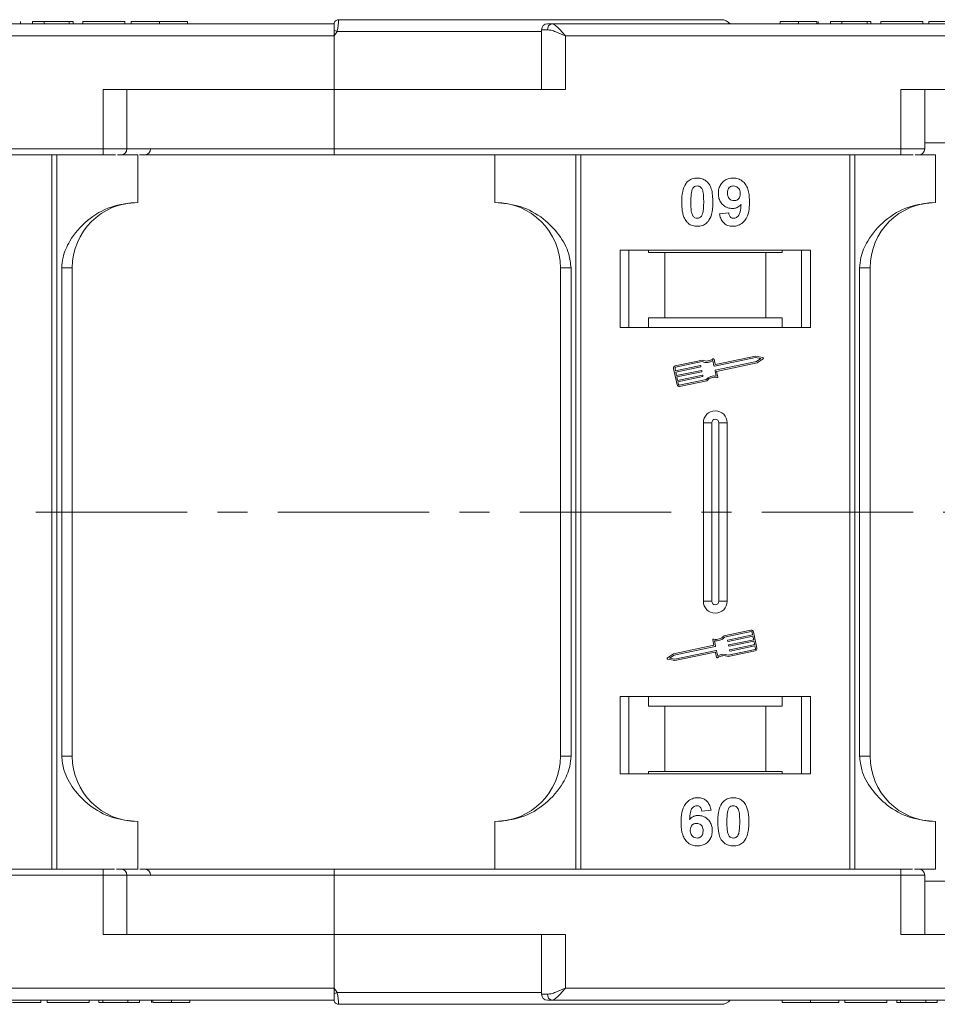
# Model space of a CAD drawing. Header units: millimetres. Extents: x 1675 to 3137, y 343 to 1376.
# Tile 29 of 84: x 2777 to 2854, y 606 to 688. Entities that reach past the tile are written whole.
import ezdxf

# ---------------------------------------------------------------- set-up
doc = ezdxf.new("R2010")
doc.units = ezdxf.units.MM
doc.linetypes.add('CENTERX2', pattern=[20.32, 12.7, -2.54, 2.54, -2.54])

msp = doc.modelspace()

# ---------------------------------------------------------------- linework, layer by layer
at = {"color": 7, "linetype": 'Continuous', "lineweight": 15}
for p, q in [((2776.647, 687.936), (2776.647, 688.136)), ((2777.673, 687.936), (2777.673, 688.136)), ((2777.673, 688.136), (2778.634, 688.136)), ((2778.634, 688.136), (2778.634, 687.936)), ((2778.634, 688.136), (2780.75, 688.136)), ((2780.75, 688.136), (2780.75, 687.936)), ((2780.75, 688.136), (2781.07, 688.136)), ((2781.07, 688.136), (2781.07, 687.936)), ((2781.903, 687.936), (2781.903, 688.136)), ((2781.903, 688.136), (2785.429, 688.136)), ((2785.429, 688.136), (2785.429, 687.936)), ((2785.942, 688.136), (2785.942, 687.936)), ((2788.321, 687.936), (2788.321, 688.136)), ((2790.686, 687.936), (2790.686, 688.136)), ((2803.356, 688.286), (2803.356, 688.286)), ((2840.442, 688.136), (2840.442, 687.936)), ((2841.986, 687.936), (2841.986, 688.136)), ((2843.538, 687.936), (2843.538, 688.136)), ((2843.647, 687.936), (2843.647, 688.136)), ((2844.673, 687.936), (2844.673, 688.136)), ((2844.673, 688.136), (2845.634, 688.136)), ((2845.634, 688.136), (2845.634, 687.936)), ((2845.634, 688.136), (2847.75, 688.136)), ((2847.75, 688.136), (2847.75, 687.936)), ((2847.75, 688.136), (2848.07, 688.136)), ((2848.07, 688.136), (2848.07, 687.936)), ((2848.903, 688.136), (2852.429, 688.136)), ((2848.903, 687.936), (2848.903, 688.136)), ((2852.429, 688.136), (2852.429, 687.936)), ((2852.942, 688.136), (2852.942, 687.936)), ((2803.006, 687.936), (2754.3, 687.936)), ((2803.006, 687.934), (2803.006, 687.936)), ((2803.24, 687.286), (2803.006, 686.936)), ((2820.418, 687.286), (2803.24, 687.286)), ((2820.418, 687.436), (2820.418, 682.436)), ((2820.927, 687.436), (2820.418, 687.436)), ((2870.006, 687.936), (2821.3, 687.936)), ((2755.418, 686.936), (2803.006, 686.936)), ((2803.006, 686.936), (2803.006, 682.436)), ((2822.418, 686.936), (2870.006, 686.936)), ((2822.418, 682.436), (2822.418, 686.936)), ((2783.594, 682.436), (2783.594, 677.436)), ((2803.006, 682.436), (2783.594, 682.436)), ((2785.594, 677.436), (2785.594, 682.436)), ((2803.006, 677.436), (2803.006, 682.436)), ((2803.006, 682.436), (2822.418, 682.436)), ((2850.594, 682.436), (2850.594, 677.436)), ((2870.006, 682.436), (2850.594, 682.436)), ((2852.594, 677.436), (2852.594, 682.436)), ((2783.594, 677.436), (2736.006, 677.436)), ((2783.594, 677.436), (2783.594, 676.936)), ((2785.594, 677.436), (2783.594, 677.436)), ((2803.006, 677.436), (2785.594, 677.436)), ((2850.594, 677.436), (2803.006, 677.436)), ((2803.006, 677.436), (2803.006, 676.936)), ((2850.594, 677.436), (2850.594, 676.936)), ((2852.594, 677.436), (2850.594, 677.436)), ((2870.006, 677.936), (2852.594, 677.936)), ((2736.006, 676.936), (2783.594, 676.936)), ((2779.294, 676.936), (2779.294, 616.936)), ((2779.713, 616.936), (2779.713, 676.936)), ((2784.801, 676.936), (2786.506, 676.936)), ((2786.506, 672.936), (2786.506, 676.936)), ((2803.006, 676.936), (2850.594, 676.936)), ((2816.506, 676.936), (2816.506, 672.936)), ((2823.299, 676.936), (2823.299, 616.936)), ((2823.718, 616.936), (2823.718, 676.936)), ((2846.294, 676.936), (2846.294, 616.936)), ((2846.713, 616.936), (2846.713, 676.936)), ((2851.801, 676.936), (2853.506, 676.936)), ((2853.506, 672.936), (2853.506, 676.936)), ((2835.365, 671.98), (2836.134, 672.065)), ((2843.006, 668.936), (2827.006, 668.936)), ((2827.006, 668.936), (2827.006, 662.436)), ((2827.756, 662.436), (2827.756, 668.936)), ((2829.392, 668.736), (2829.392, 668.936)), ((2829.392, 668.736), (2830.756, 668.736)), ((2830.756, 668.736), (2830.756, 663.236)), ((2839.256, 668.736), (2830.756, 668.736)), ((2839.256, 663.236), (2839.256, 668.736)), ((2839.256, 668.736), (2840.62, 668.736)), ((2840.62, 668.936), (2840.62, 668.736)), ((2842.256, 668.936), (2842.256, 662.436)), ((2843.006, 662.436), (2843.006, 668.936)), ((2780.121, 667.436), (2780.121, 626.436)), ((2781.006, 667.436), (2780.121, 667.436)), ((2781.006, 626.436), (2781.006, 667.436)), ((2822.006, 667.436), (2822.891, 667.436)), ((2822.006, 667.436), (2822.006, 626.436)), ((2822.891, 626.436), (2822.891, 667.436)), ((2847.121, 667.436), (2847.121, 626.436)), ((2848.006, 667.436), (2847.121, 667.436)), ((2848.006, 626.436), (2848.006, 667.436)), ((2827.006, 662.436), (2843.006, 662.436)), ((2830.756, 663.236), (2829.392, 663.236)), ((2829.392, 663.236), (2829.392, 662.436)), ((2839.256, 663.236), (2830.756, 663.236)), ((2840.62, 663.236), (2839.256, 663.236)), ((2840.62, 662.436), (2840.62, 663.236)), ((2838.394, 660.033), (2835.024, 659.321)), ((2838.995, 659.916), (2838.394, 660.033)), ((2833.924, 659.689), (2831.645, 659.208)), ((2833.912, 659.567), (2831.67, 659.093)), ((2831.673, 658.794), (2833.756, 659.234)), ((2833.79, 659.211), (2833.802, 659.153)), ((2834.898, 659.205), (2834.805, 659.649)), ((2834.989, 659.344), (2834.901, 659.76)), ((2838.395, 659.914), (2834.933, 659.182)), ((2835.006, 658.838), (2838.467, 659.569)), ((2835.116, 658.741), (2838.515, 659.459)), ((2838.837, 659.827), (2838.395, 659.914)), ((2838.467, 659.569), (2838.837, 659.827)), ((2838.515, 659.459), (2839.017, 659.81)), ((2831.51, 658.999), (2831.801, 657.62)), ((2831.624, 659.023), (2831.673, 658.794)), ((2833.78, 659.119), (2831.697, 658.679)), ((2831.697, 658.679), (2831.758, 658.391)), ((2831.758, 658.391), (2833.841, 658.831)), ((2833.865, 658.716), (2831.782, 658.276)), ((2831.843, 657.989), (2833.925, 658.429)), ((2833.95, 658.314), (2831.867, 657.874)), ((2833.875, 658.809), (2833.887, 658.751)), ((2833.96, 658.407), (2833.972, 658.349)), ((2835.077, 658.359), (2834.983, 658.803)), ((2835.21, 658.296), (2835.116, 658.741)), ((2831.782, 658.276), (2831.843, 657.989)), ((2831.867, 657.874), (2831.916, 657.645)), ((2831.985, 657.599), (2834.228, 658.073)), ((2832.01, 657.484), (2834.288, 657.966)), ((2834.006, 654.436), (2834.006, 639.436)), ((2834.006, 654.436), (2834.721, 654.436)), ((2834.721, 654.436), (2834.721, 639.436)), ((2835.291, 639.436), (2835.291, 654.436)), ((2836.006, 654.436), (2835.291, 654.436)), ((2836.006, 639.436), (2836.006, 654.436)), ((2834.721, 639.436), (2834.006, 639.436)), ((2836.006, 639.436), (2835.291, 639.436)), ((2838.002, 637.003), (2835.724, 636.522)), ((2838.027, 636.888), (2835.784, 636.414)), ((2838.145, 636.613), (2838.096, 636.843)), ((2838.503, 635.488), (2838.211, 636.867)), ((2834.802, 636.191), (2834.896, 635.746)), ((2834.935, 636.129), (2835.029, 635.685)), ((2836.052, 636.081), (2836.04, 636.138)), ((2836.062, 636.173), (2838.145, 636.613)), ((2838.169, 636.498), (2836.087, 636.058)), ((2836.147, 635.771), (2838.23, 636.211)), ((2838.254, 636.096), (2836.172, 635.656)), ((2838.23, 636.211), (2838.169, 636.498)), ((2838.315, 635.809), (2838.254, 636.096)), ((2834.896, 635.746), (2831.497, 635.028)), ((2835.006, 635.65), (2831.545, 634.918)), ((2831.618, 634.574), (2835.079, 635.305)), ((2831.618, 634.454), (2834.988, 635.166)), ((2835.023, 635.143), (2835.111, 634.727)), ((2835.114, 635.282), (2835.207, 634.838)), ((2836.088, 634.798), (2838.367, 635.279)), ((2836.1, 634.92), (2838.342, 635.394)), ((2836.137, 635.679), (2836.125, 635.736)), ((2836.222, 635.276), (2836.21, 635.334)), ((2836.232, 635.369), (2838.315, 635.809)), ((2838.339, 635.694), (2836.257, 635.254)), ((2838.388, 635.464), (2838.339, 635.694)), ((2831.497, 635.028), (2830.995, 634.677)), ((2831.017, 634.572), (2831.618, 634.454)), ((2831.545, 634.918), (2831.175, 634.66)), ((2831.175, 634.66), (2831.618, 634.574)), ((2843.006, 631.436), (2827.006, 631.436)), ((2827.006, 631.436), (2827.006, 624.936)), ((2827.756, 624.936), (2827.756, 631.436)), ((2829.392, 631.436), (2829.392, 630.636)), ((2840.62, 630.636), (2840.62, 631.436)), ((2842.256, 631.436), (2842.256, 624.936)), ((2843.006, 624.936), (2843.006, 631.436)), ((2829.392, 630.636), (2830.756, 630.636)), ((2830.756, 630.636), (2830.756, 625.136)), ((2830.756, 630.636), (2839.256, 630.636)), ((2839.256, 625.136), (2839.256, 630.636)), ((2839.256, 630.636), (2840.62, 630.636)), ((2780.121, 626.436), (2781.006, 626.436)), ((2822.006, 626.436), (2822.891, 626.436)), ((2847.121, 626.436), (2848.006, 626.436)), ((2827.006, 624.936), (2843.006, 624.936)), ((2830.756, 625.136), (2829.392, 625.136)), ((2829.392, 624.936), (2829.392, 625.136)), ((2830.756, 625.136), (2839.256, 625.136)), ((2840.62, 625.136), (2839.256, 625.136)), ((2840.62, 625.136), (2840.62, 624.936)), ((2834.647, 621.892), (2833.878, 621.808)), ((2786.506, 620.936), (2786.506, 616.936)), ((2816.506, 616.936), (2816.506, 620.936)), ((2853.506, 620.936), (2853.506, 616.936)), ((2783.594, 616.936), (2736.006, 616.936)), ((2736.006, 616.436), (2783.594, 616.436)), ((2783.594, 616.436), (2783.594, 616.936)), ((2783.594, 616.436), (2783.594, 611.436)), ((2783.594, 616.436), (2785.594, 616.436)), ((2784.732, 616.936), (2786.506, 616.936)), ((2785.594, 611.436), (2785.594, 616.436)), ((2785.594, 616.436), (2803.006, 616.436)), ((2803.006, 616.436), (2803.006, 616.936)), ((2850.594, 616.936), (2803.006, 616.936)), ((2803.006, 611.436), (2803.006, 616.436)), ((2803.006, 616.436), (2850.594, 616.436)), ((2850.594, 616.436), (2850.594, 616.936)), ((2850.594, 616.436), (2850.594, 611.436)), ((2850.594, 616.436), (2852.594, 616.436)), ((2851.732, 616.936), (2853.506, 616.936)), ((2852.594, 611.436), (2852.594, 616.436)), ((2852.594, 615.936), (2870.006, 615.936)), ((2783.594, 611.436), (2803.006, 611.436)), ((2803.006, 611.436), (2803.006, 606.936)), ((2822.418, 611.436), (2803.006, 611.436)), ((2820.418, 611.436), (2820.418, 606.436)), ((2822.418, 606.936), (2822.418, 611.436)), ((2850.594, 611.436), (2870.006, 611.436)), ((2803.006, 606.936), (2755.418, 606.936)), ((2803.006, 606.936), (2803.24, 606.586)), ((2803.24, 606.586), (2820.418, 606.586)), ((2820.418, 606.436), (2820.927, 606.436)), ((2870.006, 606.936), (2822.418, 606.936)), ((2754.3, 605.936), (2803.006, 605.936)), ((2778.378, 605.936), (2778.378, 605.736)), ((2778.891, 605.736), (2778.891, 605.936)), ((2778.891, 605.736), (2782.416, 605.736)), ((2782.416, 605.936), (2782.416, 605.736)), ((2783.25, 605.936), (2783.25, 605.736)), ((2783.25, 605.736), (2783.57, 605.736)), ((2783.57, 605.936), (2783.57, 605.736)), ((2783.57, 605.736), (2785.686, 605.736)), ((2785.686, 605.736), (2785.686, 605.936)), ((2785.686, 605.736), (2786.647, 605.736)), ((2786.647, 605.936), (2786.647, 605.736)), ((2787.673, 605.936), (2787.673, 605.736)), ((2787.782, 605.936), (2787.782, 605.736)), ((2789.333, 605.936), (2789.333, 605.736)), ((2790.878, 605.936), (2790.878, 605.736)), ((2803.356, 605.586), (2803.356, 605.586)), ((2821.3, 605.936), (2870.006, 605.936)), ((2840.634, 605.936), (2840.634, 605.736)), ((2842.999, 605.736), (2842.999, 605.936)), ((2845.378, 605.936), (2845.378, 605.736)), ((2845.891, 605.736), (2845.891, 605.936)), ((2845.891, 605.736), (2849.416, 605.736)), ((2849.416, 605.936), (2849.416, 605.736)), ((2850.25, 605.936), (2850.25, 605.736)), ((2850.25, 605.736), (2850.57, 605.736)), ((2850.57, 605.936), (2850.57, 605.736)), ((2850.57, 605.736), (2852.686, 605.736)), ((2852.686, 605.736), (2852.686, 605.936)), ((2852.686, 605.736), (2853.647, 605.736)), ((2853.647, 605.936), (2853.647, 605.736))]:
    msp.add_line(p, q, dxfattribs=at)
at = {"color": 1, "linetype": 'CENTERX2', "lineweight": 13}
msp.add_line((2973.536, 646.936), (2135.453, 646.936), dxfattribs=at)
at = {"color": 7, "linetype": 'Continuous', "lineweight": 15}
for centre, radius, start, end in [((2803.356, 687.936), 0.35, 89.99809, 179.99959), ((2835.506, 687.286), 1, 41.2946, 90), ((2767.462, 620.359), 75.89, 61.87179, 62.07191), ((2820.918, 687.436), 0.5, 90, 180), ((2821.374, 687.492), 0.451, 99.5202, 187.08135), ((2785.094, 677.436), 0.5, 270, 0), ((2787.078, 677.436), 0.5, 270, 0), ((2852.094, 677.436), 0.5, 270, 0), ((2786.506, 667.436), 5.5, 90, 180), ((2816.506, 667.436), 5.5, 0, 90), ((2853.506, 667.436), 5.5, 90, 180), ((2831.682, 659.036), 0.176, 101.9297, 191.9297), ((2833.762, 659.205), 0.0294, 11.9297, 101.9297), ((2833.774, 659.147), 0.0294, 281.9297, 11.9297), ((2834.277, 660.487), 0.99, 248.37041, 302.16635), ((2834.277, 660.487), 0.873, 246.11204, 307.44471), ((2834.844, 659.748), 0.0587, 11.9297, 127.44471), ((2834.927, 659.211), 0.0294, 191.9297, 281.9297), ((2835.018, 659.35), 0.0294, 191.9297, 281.9297), ((2838.984, 659.858), 0.0587, 304.95116, 78.90824), ((2831.682, 659.036), 0.0587, 101.9297, 191.9297), ((2833.847, 658.803), 0.0294, 11.9297, 101.9297), ((2833.859, 658.745), 0.0294, 281.9297, 11.9297), ((2833.932, 658.4), 0.0294, 11.9297, 101.9297), ((2833.944, 658.343), 0.0294, 281.9297, 11.9297), ((2834.934, 657.379), 0.99, 81.69305, 135.48899), ((2835.012, 658.809), 0.0294, 101.9297, 191.9297), ((2835.153, 658.284), 0.0587, 256.41469, 11.9297), ((2831.973, 657.657), 0.176, 191.9297, 281.9297), ((2831.973, 657.657), 0.0587, 191.9297, 281.9297), ((2834.934, 657.379), 0.873, 76.41469, 137.74736), ((2835.006, 654.436), 1, 0, 180), ((2835.006, 654.436), 0.285, 0, 180), ((2835.006, 639.436), 1, 180, 0), ((2835.006, 639.436), 0.285, 180, 0), ((2838.039, 636.831), 0.176, 11.9297, 101.9297), ((2838.039, 636.831), 0.0587, 11.9297, 101.9297), ((2834.859, 636.203), 0.0587, 76.41469, 191.9297), ((2835.078, 637.108), 0.873, 256.41469, 317.74736), ((2835.078, 637.108), 0.99, 261.69305, 315.48899), ((2836.068, 636.144), 0.0294, 101.9297, 191.9297), ((2836.081, 636.087), 0.0294, 191.9297, 281.9297), ((2834.994, 635.137), 0.0294, 11.9297, 101.9297), ((2835, 635.678), 0.0294, 281.9297, 11.9297), ((2835.085, 635.276), 0.0294, 11.9297, 101.9297), ((2836.153, 635.742), 0.0294, 101.9297, 191.9297), ((2836.165, 635.685), 0.0294, 191.9297, 281.9297), ((2836.238, 635.34), 0.0294, 101.9297, 191.9297), ((2836.25, 635.282), 0.0294, 191.9297, 281.9297), ((2838.33, 635.452), 0.0587, 281.9297, 11.9297), ((2838.33, 635.452), 0.176, 281.9297, 11.9297), ((2831.029, 634.629), 0.0587, 124.95116, 258.90824), ((2835.168, 634.74), 0.0587, 191.9297, 307.44471), ((2835.735, 634), 0.873, 66.11204, 127.44471), ((2835.735, 634), 0.99, 68.37041, 122.16635), ((2786.506, 626.436), 5.5, 180, 270), ((2816.506, 626.436), 5.5, 270, 0), ((2853.506, 626.436), 5.5, 180, 270), ((2785.094, 616.436), 0.5, 0, 90), ((2787.078, 616.436), 0.5, 0, 90), ((2852.094, 616.436), 0.5, 0, 90), ((2767.462, 673.513), 75.89, 297.92809, 298.12821), ((2820.918, 606.436), 0.5, 180, 270), ((2821.374, 606.381), 0.451, 172.91869, 260.47981), ((2803.356, 605.936), 0.35, 180.00041, 270.00191), ((2835.506, 606.586), 1, 270, 319.04573)]:
    msp.add_arc(centre, radius, start, end, dxfattribs=at)
for points, knots in [([(2788.321, 688.136), (2788.187, 688.136), (2787.784, 688.136), (2787.123, 688.136), (2786.502, 688.136), (2786.077, 688.136), (2785.951, 688.136), (2785.944, 688.136), (2785.942, 688.136)], [0, 0, 0, 0, 0.102171, 0.30922, 0.51365, 0.692275, 0.932413, 1, 1, 1, 1]), ([(2790.686, 688.136), (2790.682, 688.136), (2790.672, 688.136), (2790.53, 688.136), (2790.138, 688.136), (2789.564, 688.136), (2788.925, 688.136), (2788.503, 688.136), (2788.321, 688.136)], [0, 0, 0, 0, 0.101888, 0.307343, 0.492963, 0.678647, 0.860791, 1, 1, 1, 1]), ([(2803.356, 688.286), (2803.356, 688.279), (2803.357, 688.266), (2803.356, 688.163), (2803.354, 688.017), (2803.343, 687.834), (2803.323, 687.651), (2803.294, 687.464), (2803.257, 687.342), (2803.24, 687.286)], [0, 0, 0, 0, 0.171846, 0.312445, 0.499101, 0.629839, 0.757504, 0.889024, 1, 1, 1, 1]), ([(2835.506, 688.286), (2835.46, 688.286), (2835.366, 688.286), (2834.596, 688.286), (2833.429, 688.286), (2831.958, 688.286), (2830.31, 688.286), (2828.371, 688.286), (2825.414, 688.286), (2821.98, 688.286), (2818.203, 688.286), (2814.967, 688.286), (2811.324, 688.286), (2807.335, 688.286), (2804.669, 688.286), (2803.356, 688.286)], [0, 0, 0, 0, 0.077726, 0.157824, 0.240135, 0.304454, 0.368763, 0.43443, 0.500087, 0.631237, 0.695556, 0.759865, 0.842185, 0.922281, 1, 1, 1, 1]), ([(2841.986, 688.136), (2841.853, 688.136), (2841.548, 688.136), (2841.097, 688.136), (2840.738, 688.136), (2840.483, 688.136), (2840.458, 688.136), (2840.442, 688.136)], [0, 0, 0, 0, 0.155292, 0.353145, 0.543243, 0.704067, 1, 1, 1, 1]), ([(2843.538, 688.136), (2843.484, 688.136), (2843.376, 688.136), (2843.072, 688.136), (2842.607, 688.136), (2842.22, 688.136), (2841.986, 688.136)], [0, 0, 0, 0, 0.20646, 0.413515, 0.645211, 1, 1, 1, 1]), ([(2855.321, 688.136), (2855.187, 688.136), (2854.784, 688.136), (2854.123, 688.136), (2853.502, 688.136), (2853.077, 688.136), (2852.951, 688.136), (2852.944, 688.136), (2852.942, 688.136)], [0, 0, 0, 0, 0.102171, 0.30922, 0.51365, 0.692275, 0.932413, 1, 1, 1, 1]), ([(2803.006, 687.411), (2803.006, 687.503), (2803.006, 687.688), (2803.006, 687.85), (2803.006, 687.881), (2803.006, 687.89)], [0, 0, 0, 0, 0.412717, 0.825452, 1, 1, 1, 1]), ([(2822.418, 686.936), (2822.148, 687.053), (2821.73, 687.233), (2821.231, 687.405), (2821.022, 687.426), (2820.927, 687.436)], [0, 0, 0, 0, 0.4984129, 0.772928, 1, 1, 1, 1]), ([(2821.3, 687.936), (2821.367, 687.92), (2821.511, 687.884), (2821.79, 687.634), (2822.1, 687.304), (2822.312, 687.059), (2822.418, 686.936)], [0, 0, 0, 0, 0.234359, 0.498216, 0.748481, 1, 1, 1, 1]), ([(2783.594, 676.936), (2783.738, 676.936), (2784.031, 676.936), (2784.393, 676.936), (2784.562, 676.936), (2784.626, 676.936)], [0, 0, 0, 0, 0.374816, 0.766497, 1, 1, 1, 1]), ([(2786.654, 676.936), (2787.042, 676.936), (2788.382, 676.936), (2791.129, 676.936), (2794.854, 676.936), (2798.941, 676.936), (2801.665, 676.936), (2803.006, 676.936)], [0, 0, 0, 0, 0.079264, 0.273929, 0.522901, 0.765093, 1, 1, 1, 1]), ([(2850.594, 676.936), (2850.738, 676.936), (2851.031, 676.936), (2851.393, 676.936), (2851.562, 676.936), (2851.626, 676.936)], [0, 0, 0, 0, 0.374816, 0.766497, 1, 1, 1, 1]), ([(2832.581, 674.581), (2832.626, 674.632), (2832.716, 674.733), (2832.885, 674.849), (2833.073, 674.932), (2833.243, 674.97), (2833.384, 674.985), (2833.457, 674.987), (2833.493, 674.988)], [0, 0, 0, 0, 0.193776, 0.3936, 0.587864, 0.788908, 0.894169, 1, 1, 1, 1]), ([(2833.493, 674.988), (2833.628, 674.977), (2833.9, 674.957), (2834.253, 674.758), (2834.524, 674.465), (2834.776, 673.865), (2834.79, 673.342), (2834.801, 672.956)], [0, 0, 0, 0, 0.147566, 0.296688, 0.431278, 0.580404, 1, 1, 1, 1]), ([(2835.262, 673.683), (2835.27, 673.818), (2835.286, 674.088), (2835.453, 674.467), (2835.733, 674.763), (2836.104, 674.958), (2836.378, 674.977), (2836.52, 674.988)], [0, 0, 0, 0, 0.197927, 0.397728, 0.597413, 0.790584, 1, 1, 1, 1]), ([(2836.52, 674.988), (2836.656, 674.977), (2836.927, 674.956), (2837.288, 674.753), (2837.579, 674.448), (2837.819, 673.913), (2837.874, 673.404), (2837.877, 673.049), (2837.878, 672.99)], [0, 0, 0, 0, 0.148288, 0.297745, 0.443713, 0.607791, 0.934708, 1, 1, 1, 1]), ([(2832.186, 672.964), (2832.188, 673.097), (2832.193, 673.4), (2832.265, 673.929), (2832.405, 674.352), (2832.564, 674.559), (2832.581, 674.581)], [0, 0, 0, 0, 0.236731, 0.537555, 0.949668, 1, 1, 1, 1]), ([(2833.04, 673.928), (2833.064, 673.998), (2833.102, 674.11), (2833.21, 674.235), (2833.334, 674.302), (2833.433, 674.318), (2833.487, 674.321), (2833.493, 674.321)], [0, 0, 0, 0, 0.3348035, 0.5425606, 0.750382, 0.9707212, 1, 1, 1, 1]), ([(2833.493, 674.321), (2833.55, 674.315), (2833.652, 674.306), (2833.784, 674.229), (2833.897, 674.081), (2833.993, 673.807), (2834.027, 673.414), (2834.03, 673.115), (2834.032, 672.964)], [0, 0, 0, 0, 0.1046136, 0.1888141, 0.2735119, 0.444127, 0.7194809, 1, 1, 1, 1]), ([(2836.032, 673.722), (2836.036, 673.809), (2836.042, 673.947), (2836.117, 674.126), (2836.226, 674.234), (2836.369, 674.308), (2836.476, 674.316), (2836.536, 674.321)], [0, 0, 0, 0, 0.2913202, 0.4655393, 0.6416315, 0.798664, 1, 1, 1, 1]), ([(2836.536, 674.321), (2836.603, 674.314), (2836.741, 674.299), (2836.915, 674.183), (2837.043, 674.025), (2837.1, 673.842), (2837.106, 673.721), (2837.109, 673.665)], [0, 0, 0, 0, 0.207955, 0.420406, 0.62732, 0.827707, 1, 1, 1, 1]), ([(2832.955, 672.964), (2832.955, 673.03), (2832.956, 673.164), (2832.962, 673.344), (2832.972, 673.505), (2832.986, 673.647), (2833.005, 673.789), (2833.029, 673.882), (2833.04, 673.928)], [0, 0, 0, 0, 0.205942, 0.411959, 0.558149, 0.704502, 0.851801, 1, 1, 1, 1]), ([(2836.444, 672.424), (2836.309, 672.436), (2836.037, 672.461), (2835.686, 672.677), (2835.418, 672.983), (2835.28, 673.337), (2835.268, 673.579), (2835.262, 673.683)], [0, 0, 0, 0, 0.2101886, 0.4217733, 0.6236035, 0.8370344, 1, 1, 1, 1]), ([(2836.574, 673.09), (2836.507, 673.096), (2836.381, 673.107), (2836.217, 673.201), (2836.106, 673.332), (2836.041, 673.513), (2836.035, 673.644), (2836.032, 673.722)], [0, 0, 0, 0, 0.213937, 0.398075, 0.583091, 0.751666, 1, 1, 1, 1]), ([(2837.109, 673.665), (2837.104, 673.586), (2837.096, 673.453), (2837.01, 673.284), (2836.89, 673.175), (2836.74, 673.101), (2836.63, 673.094), (2836.574, 673.09)], [0, 0, 0, 0, 0.267394, 0.447214, 0.627122, 0.813065, 1, 1, 1, 1]), ([(2786.506, 672.936), (2785.746, 672.86), (2784.226, 672.707), (2782.204, 671.517), (2780.872, 669.967), (2780.212, 668.523), (2780.145, 667.73), (2780.121, 667.436)], [0, 0, 0, 0, 0.249096, 0.498243, 0.745205, 0.90541, 1, 1, 1, 1]), ([(2822.891, 667.436), (2822.848, 667.827), (2822.737, 668.826), (2821.913, 670.28), (2820.543, 671.693), (2818.678, 672.729), (2817.227, 672.868), (2816.506, 672.936)], [0, 0, 0, 0, 0.1257134, 0.3212757, 0.5244662, 0.763484, 1, 1, 1, 1]), ([(2832.578, 671.347), (2832.539, 671.402), (2832.459, 671.511), (2832.351, 671.748), (2832.261, 672.056), (2832.211, 672.393), (2832.189, 672.697), (2832.187, 672.875), (2832.186, 672.964)], [0, 0, 0, 0, 0.1184406, 0.2393457, 0.4595932, 0.6849248, 0.8422399, 1, 1, 1, 1]), ([(2833.493, 671.603), (2833.425, 671.611), (2833.315, 671.624), (2833.187, 671.712), (2833.082, 671.865), (2832.99, 672.14), (2832.961, 672.529), (2832.957, 672.818), (2832.955, 672.964)], [0, 0, 0, 0, 0.12537, 0.20229, 0.279179, 0.464758, 0.730582, 1, 1, 1, 1]), ([(2834.032, 672.964), (2834.031, 672.897), (2834.03, 672.764), (2834.024, 672.583), (2834.014, 672.421), (2834, 672.279), (2833.982, 672.136), (2833.958, 672.042), (2833.946, 671.996)], [0, 0, 0, 0, 0.20527, 0.410616, 0.55715, 0.703844, 0.851471, 1, 1, 1, 1]), ([(2834.801, 672.956), (2834.799, 672.822), (2834.793, 672.519), (2834.723, 672), (2834.584, 671.58), (2834.428, 671.373), (2834.405, 671.343)], [0, 0, 0, 0, 0.237281, 0.538591, 0.932677, 1, 1, 1, 1]), ([(2837.167, 672.758), (2837.121, 672.71), (2837.027, 672.611), (2836.88, 672.522), (2836.754, 672.47), (2836.655, 672.443), (2836.551, 672.427), (2836.48, 672.425), (2836.444, 672.424)], [0, 0, 0, 0, 0.2434912, 0.4962659, 0.6182099, 0.7417038, 0.8701584, 1, 1, 1, 1]), ([(2837.878, 672.99), (2837.875, 672.857), (2837.866, 672.455), (2837.776, 671.9), (2837.497, 671.391), (2837.151, 671.089), (2836.781, 670.951), (2836.547, 670.94), (2836.463, 670.936)], [0, 0, 0, 0, 0.142337, 0.429127, 0.589943, 0.751205, 0.909895, 1, 1, 1, 1]), ([(2836.561, 671.603), (2836.615, 671.608), (2836.724, 671.619), (2836.875, 671.718), (2837.016, 671.888), (2837.126, 672.25), (2837.15, 672.551), (2837.167, 672.758)], [0, 0, 0, 0, 0.112015, 0.224355, 0.367768, 0.565827, 1, 1, 1, 1]), ([(2853.506, 672.936), (2852.746, 672.86), (2851.226, 672.707), (2849.204, 671.517), (2847.872, 669.967), (2847.212, 668.523), (2847.145, 667.73), (2847.121, 667.436)], [0, 0, 0, 0, 0.249096, 0.498243, 0.745205, 0.90541, 1, 1, 1, 1]), ([(2833.946, 671.996), (2833.923, 671.927), (2833.885, 671.815), (2833.777, 671.69), (2833.655, 671.624), (2833.556, 671.605), (2833.502, 671.603), (2833.493, 671.603)], [0, 0, 0, 0, 0.333678, 0.540413, 0.747264, 0.961209, 1, 1, 1, 1]), ([(2836.463, 670.936), (2836.327, 670.948), (2836.081, 670.968), (2835.768, 671.149), (2835.525, 671.429), (2835.411, 671.727), (2835.375, 671.926), (2835.365, 671.98)], [0, 0, 0, 0, 0.242788, 0.438865, 0.634801, 0.900936, 1, 1, 1, 1]), ([(2836.134, 672.065), (2836.148, 671.985), (2836.168, 671.862), (2836.258, 671.718), (2836.363, 671.64), (2836.47, 671.607), (2836.536, 671.604), (2836.561, 671.603)], [0, 0, 0, 0, 0.344714, 0.529059, 0.714209, 0.892196, 1, 1, 1, 1]), ([(2833.493, 670.936), (2833.426, 670.939), (2833.292, 670.943), (2833.094, 670.987), (2832.903, 671.065), (2832.758, 671.163), (2832.652, 671.261), (2832.603, 671.319), (2832.578, 671.347)], [0, 0, 0, 0, 0.192635, 0.388697, 0.582015, 0.783044, 0.890959, 1, 1, 1, 1]), ([(2834.405, 671.343), (2834.361, 671.292), (2834.271, 671.191), (2834.102, 671.075), (2833.913, 670.992), (2833.744, 670.954), (2833.602, 670.939), (2833.53, 670.937), (2833.493, 670.936)], [0, 0, 0, 0, 0.193769, 0.393564, 0.587886, 0.789131, 0.894283, 1, 1, 1, 1]), ([(2780.121, 626.436), (2780.164, 626.046), (2780.275, 625.047), (2781.099, 623.593), (2782.469, 622.18), (2784.334, 621.143), (2785.785, 621.005), (2786.506, 620.936)], [0, 0, 0, 0, 0.125713, 0.321276, 0.524466, 0.763484, 1, 1, 1, 1]), ([(2816.506, 620.936), (2817.266, 621.013), (2818.786, 621.166), (2820.808, 622.355), (2822.14, 623.906), (2822.8, 625.35), (2822.867, 626.142), (2822.891, 626.436)], [0, 0, 0, 0, 0.2490962, 0.4982428, 0.745205, 0.90541, 1, 1, 1, 1]), ([(2847.121, 626.436), (2847.164, 626.046), (2847.275, 625.047), (2848.099, 623.593), (2849.469, 622.18), (2851.334, 621.143), (2852.785, 621.005), (2853.506, 620.936)], [0, 0, 0, 0, 0.125713, 0.321276, 0.524466, 0.763484, 1, 1, 1, 1]), ([(2832.134, 620.883), (2832.137, 621.016), (2832.146, 621.417), (2832.236, 621.973), (2832.515, 622.482), (2832.861, 622.784), (2833.231, 622.922), (2833.465, 622.933), (2833.549, 622.936)], [0, 0, 0, 0, 0.142337, 0.429127, 0.589943, 0.751205, 0.909895, 1, 1, 1, 1]), ([(2833.549, 622.936), (2833.685, 622.926), (2833.931, 622.906), (2834.244, 622.722), (2834.485, 622.446), (2834.601, 622.149), (2834.637, 621.95), (2834.647, 621.892)], [0, 0, 0, 0, 0.2426908, 0.4390024, 0.635006, 0.8950587, 1, 1, 1, 1]), ([(2835.607, 622.53), (2835.651, 622.58), (2835.742, 622.682), (2835.91, 622.798), (2836.099, 622.881), (2836.268, 622.919), (2836.41, 622.934), (2836.482, 622.936), (2836.519, 622.936)], [0, 0, 0, 0, 0.193776, 0.3936, 0.587864, 0.788908, 0.894169, 1, 1, 1, 1]), ([(2836.519, 622.936), (2836.586, 622.934), (2836.72, 622.93), (2836.918, 622.886), (2837.109, 622.808), (2837.254, 622.709), (2837.361, 622.611), (2837.409, 622.554), (2837.434, 622.525)], [0, 0, 0, 0, 0.192627, 0.388684, 0.582013, 0.783201, 0.891038, 1, 1, 1, 1]), ([(2833.451, 622.27), (2833.397, 622.264), (2833.288, 622.253), (2833.136, 622.153), (2832.994, 621.981), (2832.886, 621.619), (2832.862, 621.319), (2832.845, 621.114)], [0, 0, 0, 0, 0.112049, 0.22438, 0.370115, 0.570276, 1, 1, 1, 1]), ([(2833.878, 621.808), (2833.865, 621.886), (2833.846, 622.008), (2833.755, 622.152), (2833.65, 622.233), (2833.542, 622.266), (2833.476, 622.269), (2833.451, 622.27)], [0, 0, 0, 0, 0.33384, 0.524547, 0.716372, 0.891824, 1, 1, 1, 1]), ([(2835.211, 620.917), (2835.213, 621.051), (2835.219, 621.354), (2835.291, 621.881), (2835.432, 622.302), (2835.59, 622.507), (2835.607, 622.53)], [0, 0, 0, 0, 0.237381, 0.538918, 0.949082, 1, 1, 1, 1]), ([(2836.066, 621.877), (2836.09, 621.946), (2836.128, 622.058), (2836.236, 622.184), (2836.36, 622.25), (2836.459, 622.267), (2836.513, 622.269), (2836.519, 622.27)], [0, 0, 0, 0, 0.334804, 0.542561, 0.750382, 0.970721, 1, 1, 1, 1]), ([(2836.519, 622.27), (2836.576, 622.264), (2836.677, 622.254), (2836.806, 622.179), (2836.916, 622.039), (2837.016, 621.767), (2837.052, 621.371), (2837.056, 621.064), (2837.057, 620.909)], [0, 0, 0, 0, 0.1056461, 0.1862213, 0.267042, 0.4315406, 0.7127076, 1, 1, 1, 1]), ([(2837.434, 622.525), (2837.473, 622.471), (2837.553, 622.362), (2837.658, 622.13), (2837.748, 621.834), (2837.798, 621.503), (2837.823, 621.193), (2837.825, 621.004), (2837.827, 620.909)], [0, 0, 0, 0, 0.118432, 0.239329, 0.449434, 0.664178, 0.83182, 1, 1, 1, 1]), ([(2832.845, 621.114), (2832.891, 621.162), (2832.986, 621.261), (2833.131, 621.352), (2833.258, 621.402), (2833.357, 621.43), (2833.461, 621.446), (2833.532, 621.448), (2833.568, 621.449)], [0, 0, 0, 0, 0.243654, 0.49576, 0.617892, 0.741503, 0.870025, 1, 1, 1, 1]), ([(2833.568, 621.449), (2833.703, 621.437), (2833.976, 621.412), (2834.324, 621.196), (2834.59, 620.895), (2834.731, 620.542), (2834.744, 620.298), (2834.75, 620.19)], [0, 0, 0, 0, 0.210216, 0.421975, 0.620016, 0.831037, 1, 1, 1, 1]), ([(2835.98, 620.909), (2835.981, 620.976), (2835.982, 621.109), (2835.988, 621.29), (2835.998, 621.452), (2836.012, 621.594), (2836.03, 621.737), (2836.054, 621.83), (2836.066, 621.877)], [0, 0, 0, 0, 0.20527, 0.410616, 0.557148, 0.703844, 0.851475, 1, 1, 1, 1]), ([(2833.492, 618.885), (2833.356, 618.896), (2833.085, 618.917), (2832.725, 619.118), (2832.433, 619.423), (2832.193, 619.959), (2832.138, 620.469), (2832.135, 620.824), (2832.134, 620.883)], [0, 0, 0, 0, 0.148269, 0.297647, 0.442421, 0.607851, 0.935658, 1, 1, 1, 1]), ([(2832.903, 620.207), (2832.908, 620.29), (2832.916, 620.426), (2833.008, 620.595), (2833.13, 620.704), (2833.278, 620.773), (2833.386, 620.779), (2833.438, 620.782)], [0, 0, 0, 0, 0.2767209, 0.4568705, 0.6370074, 0.8240683, 1, 1, 1, 1]), ([(2833.438, 620.782), (2833.506, 620.777), (2833.631, 620.767), (2833.791, 620.673), (2833.91, 620.538), (2833.972, 620.353), (2833.978, 620.22), (2833.98, 620.15)], [0, 0, 0, 0, 0.213757, 0.394944, 0.576585, 0.777311, 1, 1, 1, 1]), ([(2836.519, 618.885), (2836.384, 618.895), (2836.112, 618.916), (2835.758, 619.114), (2835.47, 619.428), (2835.237, 620.039), (2835.222, 620.559), (2835.211, 620.917)], [0, 0, 0, 0, 0.147528, 0.296569, 0.43214, 0.608737, 1, 1, 1, 1]), ([(2836.519, 619.552), (2836.451, 619.56), (2836.341, 619.573), (2836.212, 619.659), (2836.109, 619.81), (2836.016, 620.082), (2835.987, 620.471), (2835.982, 620.763), (2835.98, 620.909)], [0, 0, 0, 0, 0.125351, 0.202197, 0.279182, 0.459742, 0.727968, 1, 1, 1, 1]), ([(2837.057, 620.909), (2837.057, 620.842), (2837.056, 620.709), (2837.05, 620.528), (2837.04, 620.367), (2837.026, 620.226), (2837.007, 620.084), (2836.983, 619.991), (2836.972, 619.944)], [0, 0, 0, 0, 0.205942, 0.411959, 0.558149, 0.704502, 0.851801, 1, 1, 1, 1]), ([(2837.827, 620.909), (2837.824, 620.776), (2837.819, 620.472), (2837.749, 619.952), (2837.611, 619.53), (2837.453, 619.321), (2837.431, 619.291)], [0, 0, 0, 0, 0.236629, 0.537361, 0.932986, 1, 1, 1, 1]), ([(2833.476, 619.552), (2833.409, 619.559), (2833.272, 619.573), (2833.096, 619.69), (2832.97, 619.847), (2832.912, 620.03), (2832.906, 620.149), (2832.903, 620.207)], [0, 0, 0, 0, 0.207905, 0.419981, 0.630626, 0.821735, 1, 1, 1, 1]), ([(2833.98, 620.15), (2833.976, 620.065), (2833.97, 619.927), (2833.897, 619.748), (2833.786, 619.639), (2833.642, 619.565), (2833.535, 619.556), (2833.476, 619.552)], [0, 0, 0, 0, 0.2886974, 0.4635526, 0.6399417, 0.8018084, 1, 1, 1, 1]), ([(2834.75, 620.19), (2834.742, 620.055), (2834.726, 619.785), (2834.561, 619.404), (2834.275, 619.104), (2833.902, 618.914), (2833.629, 618.895), (2833.492, 618.885)], [0, 0, 0, 0, 0.197831, 0.3973, 0.59891, 0.798741, 1, 1, 1, 1]), ([(2836.972, 619.944), (2836.948, 619.875), (2836.91, 619.764), (2836.803, 619.638), (2836.681, 619.572), (2836.582, 619.554), (2836.527, 619.552), (2836.519, 619.552)], [0, 0, 0, 0, 0.333678, 0.540413, 0.747264, 0.961209, 1, 1, 1, 1]), ([(2837.431, 619.291), (2837.386, 619.241), (2837.296, 619.139), (2837.127, 619.024), (2836.939, 618.941), (2836.769, 618.903), (2836.628, 618.888), (2836.555, 618.886), (2836.519, 618.885)], [0, 0, 0, 0, 0.193769, 0.393564, 0.587886, 0.789131, 0.894283, 1, 1, 1, 1]), ([(2784.557, 616.936), (2784.515, 616.936), (2784.366, 616.936), (2784.03, 616.936), (2783.737, 616.936), (2783.594, 616.936)], [0, 0, 0, 0, 0.165898, 0.592125, 1, 1, 1, 1]), ([(2803.006, 616.936), (2801.665, 616.936), (2798.941, 616.936), (2794.854, 616.936), (2791.129, 616.936), (2788.392, 616.936), (2787.06, 616.936), (2786.681, 616.936)], [0, 0, 0, 0, 0.235327, 0.477952, 0.727411, 0.922405, 1, 1, 1, 1]), ([(2851.557, 616.936), (2851.515, 616.936), (2851.366, 616.936), (2851.03, 616.936), (2850.737, 616.936), (2850.594, 616.936)], [0, 0, 0, 0, 0.165898, 0.592125, 1, 1, 1, 1]), ([(2803.006, 605.936), (2803.006, 605.947), (2803.006, 605.969), (2803.006, 606.142), (2803.006, 606.327), (2803.006, 606.443), (2803.006, 606.462)], [0, 0, 0, 0, 0.313357, 0.626713, 0.94007, 1, 1, 1, 1]), ([(2803.24, 606.586), (2803.257, 606.53), (2803.294, 606.407), (2803.323, 606.22), (2803.343, 606.038), (2803.354, 605.856), (2803.356, 605.71), (2803.357, 605.607), (2803.356, 605.594), (2803.356, 605.586)], [0, 0, 0, 0, 0.1119973, 0.2448439, 0.3691679, 0.5008987, 0.6875333, 0.8281382, 1, 1, 1, 1]), ([(2820.927, 606.436), (2821.022, 606.446), (2821.231, 606.468), (2821.73, 606.639), (2822.148, 606.82), (2822.418, 606.936)], [0, 0, 0, 0, 0.227063, 0.501587, 1, 1, 1, 1]), ([(2822.418, 606.936), (2822.312, 606.814), (2822.1, 606.569), (2821.79, 606.239), (2821.511, 605.989), (2821.367, 605.953), (2821.3, 605.936)], [0, 0, 0, 0, 0.2515188, 0.5017844, 0.7656323, 1, 1, 1, 1]), ([(2775.999, 605.736), (2776.132, 605.736), (2776.536, 605.736), (2777.196, 605.736), (2777.818, 605.736), (2778.243, 605.736), (2778.368, 605.736), (2778.376, 605.736), (2778.378, 605.736)], [0, 0, 0, 0, 0.102171, 0.30922, 0.51365, 0.692275, 0.932413, 1, 1, 1, 1]), ([(2787.782, 605.736), (2787.836, 605.736), (2787.944, 605.736), (2788.248, 605.736), (2788.713, 605.736), (2789.1, 605.736), (2789.333, 605.736)], [0, 0, 0, 0, 0.20646, 0.413515, 0.645211, 1, 1, 1, 1]), ([(2789.333, 605.736), (2789.467, 605.736), (2789.771, 605.736), (2790.223, 605.736), (2790.582, 605.736), (2790.836, 605.736), (2790.861, 605.736), (2790.878, 605.736)], [0, 0, 0, 0, 0.155292, 0.353145, 0.543243, 0.704067, 1, 1, 1, 1]), ([(2803.356, 605.586), (2804.669, 605.586), (2807.335, 605.586), (2811.324, 605.586), (2814.967, 605.586), (2818.203, 605.586), (2821.028, 605.586), (2823.69, 605.586), (2826.968, 605.586), (2829.756, 605.586), (2831.958, 605.586), (2833.43, 605.586), (2834.596, 605.586), (2835.366, 605.586), (2835.46, 605.586), (2835.506, 605.586)], [0, 0, 0, 0, 0.077724, 0.157824, 0.240135, 0.304454, 0.368763, 0.43443, 0.500087, 0.631237, 0.695556, 0.759865, 0.842185, 0.922283, 1, 1, 1, 1]), ([(2840.634, 605.736), (2840.638, 605.736), (2840.648, 605.736), (2840.79, 605.736), (2841.182, 605.736), (2841.755, 605.736), (2842.395, 605.736), (2842.816, 605.736), (2842.999, 605.736)], [0, 0, 0, 0, 0.101888, 0.307343, 0.492963, 0.678647, 0.860791, 1, 1, 1, 1]), ([(2842.999, 605.736), (2843.132, 605.736), (2843.536, 605.736), (2844.196, 605.736), (2844.818, 605.736), (2845.243, 605.736), (2845.368, 605.736), (2845.376, 605.736), (2845.378, 605.736)], [0, 0, 0, 0, 0.102171, 0.30922, 0.51365, 0.692275, 0.932413, 1, 1, 1, 1])]:
    msp.add_open_spline(points, degree=3, knots=knots, dxfattribs=at)
for points in [[(2803.006, 686.936), (2803.006, 687.019), (2803.006, 687.185), (2803.006, 687.336), (2803.006, 687.411)], [(2820.918, 687.936), (2820.935, 687.936), (2820.97, 687.936), (2821.19, 687.936), (2821.3, 687.936)], [(2803.006, 606.462), (2803.006, 606.537), (2803.006, 606.688), (2803.006, 606.854), (2803.006, 606.936)], [(2821.3, 605.936), (2821.19, 605.936), (2820.97, 605.936), (2820.935, 605.936), (2820.918, 605.936)]]:
    msp.add_open_spline(points, degree=3, dxfattribs=at)

doc.saveas('drawing.dxf')
